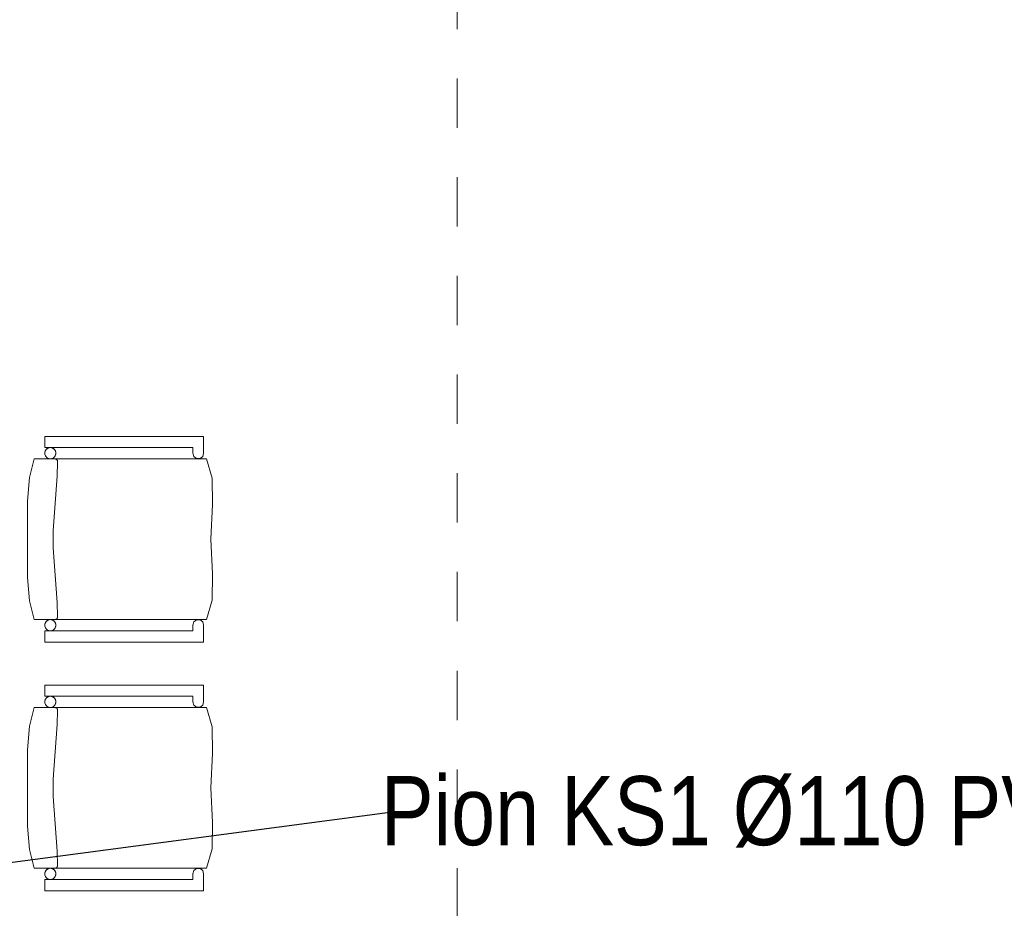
# Model space of a CAD drawing. Header units: millimetres. Extents: x 204754 to 499005, y -178579 to -103222.
# Tile 21 of 178: x 221673 to 224067, y -133991 to -131831. Entities that reach past the tile are written whole.
import ezdxf
from ezdxf import colors
from ezdxf.entities.mleader import LeaderData, LeaderLine
from ezdxf.math import Vec2, Vec3

# ---------------------------------------------------------------- set-up
doc = ezdxf.new("R2010")
doc.units = ezdxf.units.MM
doc.header["$MEASUREMENT"] = 0
doc.linetypes.add('Przerywana', pattern=[240, 120, -120])
doc.layers.get('0').update_dxf_attribs({"color": 252, "lineweight": 5})
for name, color, linetype, lineweight in [('840-G Znaczniki ogólne_Nr_pióra__3', 252, 'Continuous', 5), ('IS_opisy', 7, 'Continuous', 35), ('Nowe_320-W Umeblowanie_Nr_pióra__4', 252, 'Continuous', 5)]:
    doc.layers.add(name, color=color, linetype=linetype, lineweight=lineweight)
doc.styles.add('Opisowy', font='arial.ttf')

# ---------------------------------------------------------------- blocks, each defined once
blk = doc.blocks.new('podkład 20251118')
at = {"layer": '840-G Znaczniki ogólne_Nr_pióra__3', "color": 252, "linetype": 'Przerywana', "lineweight": 5}
blk.add_line((222737, -121893.5), (222737, -143583.5), dxfattribs=at)
at = {"layer": 'Nowe_320-W Umeblowanie_Nr_pióra__4', "color": 252, "linetype": 'Continuous', "lineweight": 5}
for p, q in [((221734.3, -132871.1), (221734.3, -132843.8)), ((221734.3, -132843.8), (222120.6, -132843.8)), ((221734.3, -132871.1), (221734.3, -132843.8)), ((221734.3, -132843.8), (222120.6, -132843.8)), ((222120.6, -132843.8), (222120.6, -132884.7)), ((222120.6, -132843.8), (222120.6, -132884.7)), ((222094.1, -132871.1), (221734.3, -132871.1)), ((222094.1, -132871.1), (221734.3, -132871.1)), ((221734.3, -132884.7), (221734.5, -132882.4)), ((221734.5, -132887.1), (221734.3, -132884.7)), ((221734.5, -132882.4), (221735.1, -132880.1)), ((221735.1, -132889.4), (221734.5, -132887.1)), ((221735.1, -132880.1), (221736.1, -132877.9)), ((221736.1, -132891.5), (221735.1, -132889.4)), ((221736.1, -132877.9), (221737.4, -132876)), ((221737.4, -132876), (221739.1, -132874.3)), ((221739.1, -132874.3), (221741, -132872.9)), ((221741, -132872.9), (221743.1, -132871.9)), ((221743.1, -132871.9), (221745.4, -132871.3)), ((221745.4, -132871.3), (221747.8, -132871.1)), ((221747.8, -132871.1), (221750.1, -132871.3)), ((221750.1, -132871.3), (221752.4, -132871.9)), ((221752.4, -132871.9), (221754.5, -132872.9)), ((221754.5, -132872.9), (221756.4, -132874.3)), ((221756.4, -132874.3), (221758.1, -132876)), ((221758.1, -132876), (221759.4, -132877.9)), ((221759.4, -132877.9), (221760.4, -132880.1)), ((221760.4, -132889.4), (221759.4, -132891.5)), ((221760.4, -132880.1), (221761, -132882.4)), ((221761, -132887.1), (221760.4, -132889.4)), ((221761, -132882.4), (221761.2, -132884.7)), ((221761.2, -132884.7), (221761, -132887.1)), ((222094.1, -132884.7), (222094.1, -132871.1)), ((222094.1, -132884.7), (222094.1, -132871.1)), ((222096.7, -132892.7), (222094.1, -132884.7)), ((222096.7, -132892.7), (222094.1, -132884.7)), ((222120.6, -132884.7), (222118.5, -132892.7)), ((222120.6, -132884.7), (222118.5, -132892.7)), ((221697.2, -132944.1), (221708.5, -132898.4)), ((221697.2, -132944.1), (221708.5, -132898.4)), ((221708.5, -132898.4), (222127.7, -132898.4)), ((221708.5, -132898.4), (222127.7, -132898.4)), ((221737.4, -132893.5), (221736.1, -132891.5)), ((221739.1, -132895.2), (221737.4, -132893.5)), ((221741, -132896.5), (221739.1, -132895.2)), ((221743.1, -132897.5), (221741, -132896.5)), ((221745.4, -132898.2), (221743.1, -132897.5)), ((221747.8, -132898.4), (221745.4, -132898.2)), ((221750.1, -132898.2), (221747.8, -132898.4)), ((221752.4, -132897.5), (221750.1, -132898.2)), ((221754.5, -132896.5), (221752.4, -132897.5)), ((221756.4, -132895.2), (221754.5, -132896.5)), ((221758.1, -132893.5), (221756.4, -132895.2)), ((221759.4, -132891.5), (221758.1, -132893.5)), ((221760.4, -132898.6), (221759.2, -132898.4)), ((221761.6, -132899), (221760.4, -132898.6)), ((221762.7, -132899.7), (221761.6, -132899)), ((221763.7, -132900.5), (221762.7, -132899.7)), ((221764.5, -132901.5), (221763.7, -132900.5)), ((221765.1, -132902.6), (221764.5, -132901.5)), ((221764.8, -132940.2), (221765.7, -132905.6)), ((221765.5, -132903.7), (221765.1, -132902.6)), ((221765.7, -132905), (221765.5, -132903.7)), ((221765.7, -132905.6), (221765.7, -132905)), ((222103.4, -132897.7), (222096.7, -132892.7)), ((222103.4, -132897.7), (222096.7, -132892.7)), ((222111.8, -132897.7), (222103.4, -132897.7)), ((222111.8, -132897.7), (222103.4, -132897.7)), ((222118.5, -132892.7), (222111.8, -132897.7)), ((222118.5, -132892.7), (222111.8, -132897.7)), ((222127.7, -132898.4), (222141.5, -132945.6)), ((222127.7, -132898.4), (222141.5, -132945.6)), ((221692.6, -133001.1), (221697.2, -132944.1)), ((221692.6, -133001.1), (221697.2, -132944.1)), ((221754.9, -133072.5), (221764.8, -132940.2)), ((222141.5, -132945.6), (222141.8, -133009.3)), ((222141.5, -132945.6), (222141.8, -133009.3)), ((221692.6, -133093.8), (221692.6, -133001.1)), ((221692.6, -133093.8), (221692.6, -133001.1)), ((222141.8, -133009.3), (222138, -133093.8)), ((222141.8, -133009.3), (222138, -133093.8)), ((221754.9, -133115.2), (221754.9, -133072.5)), ((221692.6, -133186.6), (221692.6, -133093.8)), ((221692.6, -133186.6), (221692.6, -133093.8)), ((222138, -133093.8), (222141.8, -133178.3)), ((222138, -133093.8), (222141.8, -133178.3)), ((221764.8, -133247.5), (221754.9, -133115.2)), ((222141.8, -133178.3), (222141.5, -133242.1)), ((222141.8, -133178.3), (222141.5, -133242.1)), ((221697.2, -133243.6), (221692.6, -133186.6)), ((221697.2, -133243.6), (221692.6, -133186.6)), ((221708.5, -133289.3), (221697.2, -133243.6)), ((221708.5, -133289.3), (221697.2, -133243.6)), ((221765.7, -133282), (221764.8, -133247.5)), ((222141.5, -133242.1), (222127.7, -133289.3)), ((222141.5, -133242.1), (222127.7, -133289.3)), ((222127.7, -133289.3), (221708.5, -133289.3)), ((222127.7, -133289.3), (221708.5, -133289.3)), ((221734.5, -133300.5), (221735.1, -133298.2)), ((221735.1, -133298.2), (221736.1, -133296.1)), ((221736.1, -133296.1), (221737.4, -133294.1)), ((221737.4, -133294.1), (221739.1, -133292.5)), ((221739.1, -133292.5), (221741, -133291.1)), ((221741, -133291.1), (221743.1, -133290.1)), ((221743.1, -133290.1), (221745.4, -133289.5)), ((221745.4, -133289.5), (221747.8, -133289.3)), ((221747.8, -133289.3), (221750.1, -133289.5)), ((221750.1, -133289.5), (221752.4, -133290.1)), ((221752.4, -133290.1), (221754.5, -133291.1)), ((221754.5, -133291.1), (221756.4, -133292.5)), ((221756.4, -133292.5), (221758.1, -133294.1)), ((221758.1, -133294.1), (221759.4, -133296.1)), ((221759.4, -133296.1), (221760.4, -133298.2)), ((221760.4, -133298.2), (221761, -133300.5)), ((221761.6, -133288.6), (221762.7, -133288)), ((221762.7, -133288), (221763.7, -133287.2)), ((221763.7, -133287.2), (221764.5, -133286.2)), ((221764.5, -133286.2), (221765.1, -133285.1)), ((221765.1, -133285.1), (221765.5, -133283.9)), ((221765.5, -133283.9), (221765.7, -133282.6)), ((221765.7, -133282.6), (221765.7, -133282)), ((222094.1, -133302.9), (222096.7, -133294.9)), ((222094.1, -133302.9), (222096.7, -133294.9)), ((222096.7, -133294.9), (222103.4, -133289.9)), ((222096.7, -133294.9), (222103.4, -133289.9)), ((222103.4, -133289.9), (222111.8, -133289.9)), ((222103.4, -133289.9), (222111.8, -133289.9)), ((222111.8, -133289.9), (222118.5, -133294.9)), ((222111.8, -133289.9), (222118.5, -133294.9)), ((222118.5, -133294.9), (222120.6, -133302.9)), ((222118.5, -133294.9), (222120.6, -133302.9)), ((221734.3, -133302.9), (221734.5, -133300.5)), ((221734.5, -133305.3), (221734.3, -133302.9)), ((221734.3, -133343.8), (221734.3, -133316.5)), ((221734.3, -133316.5), (222094.1, -133316.5)), ((221734.3, -133343.8), (221734.3, -133316.5)), ((221734.3, -133316.5), (222094.1, -133316.5)), ((221735.1, -133307.6), (221734.5, -133305.3)), ((221736.1, -133309.7), (221735.1, -133307.6)), ((221737.4, -133311.7), (221736.1, -133309.7)), ((221739.1, -133313.4), (221737.4, -133311.7)), ((221741, -133314.7), (221739.1, -133313.4)), ((221743.1, -133315.7), (221741, -133314.7)), ((221745.4, -133316.3), (221743.1, -133315.7)), ((221747.8, -133316.5), (221745.4, -133316.3)), ((221750.1, -133316.3), (221747.8, -133316.5)), ((221752.4, -133315.7), (221750.1, -133316.3)), ((221754.5, -133314.7), (221752.4, -133315.7)), ((221756.4, -133313.4), (221754.5, -133314.7)), ((221758.1, -133311.7), (221756.4, -133313.4)), ((221759.4, -133309.7), (221758.1, -133311.7)), ((221760.4, -133307.6), (221759.4, -133309.7)), ((221761, -133305.3), (221760.4, -133307.6)), ((221761, -133300.5), (221761.2, -133302.9)), ((221761.2, -133302.9), (221761, -133305.3)), ((222094.1, -133316.5), (222094.1, -133302.9)), ((222094.1, -133316.5), (222094.1, -133302.9)), ((222120.6, -133302.9), (222120.6, -133343.8)), ((222120.6, -133302.9), (222120.6, -133343.8)), ((222120.6, -133343.8), (221734.3, -133343.8)), ((222120.6, -133343.8), (221734.3, -133343.8)), ((221734.3, -133475.6), (221734.3, -133448.3)), ((221734.3, -133448.3), (222120.6, -133448.3)), ((221734.3, -133475.6), (221734.3, -133448.3)), ((221734.3, -133448.3), (222120.6, -133448.3)), ((222120.6, -133448.3), (222120.6, -133489.2)), ((222120.6, -133448.3), (222120.6, -133489.2)), ((222094.1, -133475.6), (221734.3, -133475.6)), ((222094.1, -133475.6), (221734.3, -133475.6)), ((221734.3, -133489.2), (221734.5, -133486.9)), ((221734.5, -133491.6), (221734.3, -133489.2)), ((221734.5, -133486.9), (221735.1, -133484.6)), ((221735.1, -133484.6), (221736.1, -133482.4)), ((221736.1, -133482.4), (221737.4, -133480.5)), ((221737.4, -133480.5), (221739.1, -133478.8)), ((221739.1, -133478.8), (221741, -133477.4)), ((221741, -133477.4), (221743.1, -133476.4)), ((221743.1, -133476.4), (221745.4, -133475.8)), ((221745.4, -133475.8), (221747.8, -133475.6)), ((221747.8, -133475.6), (221750.1, -133475.8)), ((221750.1, -133475.8), (221752.4, -133476.4)), ((221752.4, -133476.4), (221754.5, -133477.4)), ((221754.5, -133477.4), (221756.4, -133478.8)), ((221756.4, -133478.8), (221758.1, -133480.5)), ((221758.1, -133480.5), (221759.4, -133482.4)), ((221759.4, -133482.4), (221760.4, -133484.6)), ((221760.4, -133484.6), (221761, -133486.9)), ((221761, -133486.9), (221761.2, -133489.2)), ((221761.2, -133489.2), (221761, -133491.6)), ((222094.1, -133489.2), (222094.1, -133475.6)), ((222094.1, -133489.2), (222094.1, -133475.6)), ((222096.7, -133497.3), (222094.1, -133489.2)), ((222096.7, -133497.3), (222094.1, -133489.2)), ((222120.6, -133489.2), (222118.5, -133497.3)), ((222120.6, -133489.2), (222118.5, -133497.3)), ((221697.2, -133548.6), (221708.5, -133502.9)), ((221697.2, -133548.6), (221708.5, -133502.9)), ((221708.5, -133502.9), (222127.7, -133502.9)), ((221708.5, -133502.9), (222127.7, -133502.9)), ((221735.1, -133493.9), (221734.5, -133491.6)), ((221736.1, -133496.1), (221735.1, -133493.9)), ((221737.4, -133498), (221736.1, -133496.1)), ((221739.1, -133499.7), (221737.4, -133498)), ((221741, -133501.1), (221739.1, -133499.7)), ((221743.1, -133502.1), (221741, -133501.1)), ((221745.4, -133502.7), (221743.1, -133502.1)), ((221747.8, -133502.9), (221745.4, -133502.7)), ((221750.1, -133502.7), (221747.8, -133502.9)), ((221752.4, -133502.1), (221750.1, -133502.7)), ((221754.5, -133501.1), (221752.4, -133502.1)), ((221756.4, -133499.7), (221754.5, -133501.1)), ((221758.1, -133498), (221756.4, -133499.7)), ((221759.4, -133496.1), (221758.1, -133498)), ((221760.4, -133503.1), (221759.2, -133502.9)), ((221760.4, -133493.9), (221759.4, -133496.1)), ((221761, -133491.6), (221760.4, -133493.9)), ((221761.6, -133503.5), (221760.4, -133503.1)), ((221762.7, -133504.2), (221761.6, -133503.5)), ((221763.7, -133505), (221762.7, -133504.2)), ((221764.5, -133506), (221763.7, -133505)), ((221765.1, -133507.1), (221764.5, -133506)), ((221764.8, -133544.7), (221765.7, -133510.2)), ((221765.5, -133508.3), (221765.1, -133507.1)), ((221765.7, -133509.5), (221765.5, -133508.3)), ((221765.7, -133510.2), (221765.7, -133509.5)), ((222103.4, -133502.2), (222096.7, -133497.3)), ((222103.4, -133502.2), (222096.7, -133497.3)), ((222111.8, -133502.2), (222103.4, -133502.2)), ((222111.8, -133502.2), (222103.4, -133502.2)), ((222118.5, -133497.3), (222111.8, -133502.2)), ((222118.5, -133497.3), (222111.8, -133502.2)), ((222127.7, -133502.9), (222141.5, -133550.1)), ((222127.7, -133502.9), (222141.5, -133550.1)), ((221692.6, -133605.6), (221697.2, -133548.6)), ((221692.6, -133605.6), (221697.2, -133548.6)), ((221754.9, -133677), (221764.8, -133544.7)), ((222141.5, -133550.1), (222141.8, -133613.8)), ((222141.5, -133550.1), (222141.8, -133613.8)), ((221692.6, -133698.3), (221692.6, -133605.6)), ((221692.6, -133698.3), (221692.6, -133605.6)), ((222141.8, -133613.8), (222138, -133698.3)), ((222141.8, -133613.8), (222138, -133698.3)), ((221754.9, -133719.7), (221754.9, -133677)), ((221692.6, -133791.1), (221692.6, -133698.3)), ((221692.6, -133791.1), (221692.6, -133698.3)), ((222138, -133698.3), (222141.8, -133782.9)), ((222138, -133698.3), (222141.8, -133782.9)), ((221764.8, -133852), (221754.9, -133719.7)), ((221697.2, -133848.1), (221692.6, -133791.1)), ((221697.2, -133848.1), (221692.6, -133791.1)), ((222141.8, -133782.9), (222141.5, -133846.6)), ((222141.8, -133782.9), (222141.5, -133846.6)), ((221708.5, -133893.8), (221697.2, -133848.1)), ((221708.5, -133893.8), (221697.2, -133848.1)), ((222141.5, -133846.6), (222127.7, -133893.8)), ((222141.5, -133846.6), (222127.7, -133893.8)), ((221765.7, -133886.5), (221764.8, -133852)), ((222127.7, -133893.8), (221708.5, -133893.8)), ((222127.7, -133893.8), (221708.5, -133893.8)), ((221739.1, -133897), (221741, -133895.6)), ((221741, -133895.6), (221743.1, -133894.6)), ((221743.1, -133894.6), (221745.4, -133894)), ((221745.4, -133894), (221747.8, -133893.8)), ((221747.8, -133893.8), (221750.1, -133894)), ((221750.1, -133894), (221752.4, -133894.6)), ((221752.4, -133894.6), (221754.5, -133895.6)), ((221754.5, -133895.6), (221756.4, -133897)), ((221761.6, -133893.1), (221762.7, -133892.5)), ((221762.7, -133892.5), (221763.7, -133891.7)), ((221763.7, -133891.7), (221764.5, -133890.7)), ((221764.5, -133890.7), (221765.1, -133889.6)), ((221765.1, -133889.6), (221765.5, -133888.4)), ((221765.5, -133888.4), (221765.7, -133887.2)), ((221765.7, -133887.2), (221765.7, -133886.5)), ((222096.7, -133899.4), (222103.4, -133894.5)), ((222096.7, -133899.4), (222103.4, -133894.5)), ((222103.4, -133894.5), (222111.8, -133894.5)), ((222103.4, -133894.5), (222111.8, -133894.5)), ((222111.8, -133894.5), (222118.5, -133899.4)), ((222111.8, -133894.5), (222118.5, -133899.4)), ((221734.3, -133907.4), (221734.5, -133905.1)), ((221734.5, -133909.8), (221734.3, -133907.4)), ((221734.5, -133905.1), (221735.1, -133902.8)), ((221735.1, -133912.1), (221734.5, -133909.8)), ((221735.1, -133902.8), (221736.1, -133900.6)), ((221736.1, -133914.2), (221735.1, -133912.1)), ((221736.1, -133900.6), (221737.4, -133898.7)), ((221737.4, -133916.2), (221736.1, -133914.2)), ((221737.4, -133898.7), (221739.1, -133897)), ((221739.1, -133917.9), (221737.4, -133916.2)), ((221741, -133919.2), (221739.1, -133917.9)), ((221743.1, -133920.2), (221741, -133919.2)), ((221745.4, -133920.9), (221743.1, -133920.2)), ((221752.4, -133920.2), (221750.1, -133920.9)), ((221754.5, -133919.2), (221752.4, -133920.2)), ((221756.4, -133917.9), (221754.5, -133919.2)), ((221756.4, -133897), (221758.1, -133898.7)), ((221758.1, -133916.2), (221756.4, -133917.9)), ((221758.1, -133898.7), (221759.4, -133900.6)), ((221759.4, -133914.2), (221758.1, -133916.2)), ((221759.4, -133900.6), (221760.4, -133902.8)), ((221760.4, -133912.1), (221759.4, -133914.2)), ((221760.4, -133902.8), (221761, -133905.1)), ((221761, -133909.8), (221760.4, -133912.1)), ((221761, -133905.1), (221761.2, -133907.4)), ((221761.2, -133907.4), (221761, -133909.8)), ((222094.1, -133907.4), (222096.7, -133899.4)), ((222094.1, -133907.4), (222096.7, -133899.4)), ((222094.1, -133921.1), (222094.1, -133907.4)), ((222094.1, -133921.1), (222094.1, -133907.4)), ((222118.5, -133899.4), (222120.6, -133907.4)), ((222118.5, -133899.4), (222120.6, -133907.4)), ((222120.6, -133907.4), (222120.6, -133948.3)), ((222120.6, -133907.4), (222120.6, -133948.3)), ((221734.3, -133948.3), (221734.3, -133921.1)), ((221734.3, -133921.1), (222094.1, -133921.1)), ((221734.3, -133948.3), (221734.3, -133921.1)), ((221734.3, -133921.1), (222094.1, -133921.1)), ((221747.8, -133921.1), (221745.4, -133920.9)), ((221750.1, -133920.9), (221747.8, -133921.1)), ((222120.6, -133948.3), (221734.3, -133948.3)), ((222120.6, -133948.3), (221734.3, -133948.3))]:
    blk.add_line(p, q, dxfattribs=at)
at = {"layer": 'Nowe_320-W Umeblowanie_Nr_pióra__4', "color": 252, "linetype": 'Continuous', "lineweight": 5, "extrusion": (0, 0, -1)}
for centre, start_param, end_param in [((221747.8, -132884.7), -1.570796, 1.570796), ((221747.8, -132884.7), 1.570796, 4.712389), ((221747.8, -133302.9), -1.570796, 1.570796), ((221747.8, -133302.9), 1.570796, 4.712389), ((221747.8, -133489.2), -1.570796, 1.570796), ((221747.8, -133489.2), 1.570796, 4.712389), ((221747.8, -133907.4), -1.570796, 1.570796), ((221747.8, -133907.4), 1.570796, 4.712389)]:
    blk.add_ellipse(centre, major_axis=(0, 13.6), ratio=0.989604, start_param=start_param, end_param=end_param, dxfattribs=at)
blk = doc.blocks.new('_None')

msp = doc.modelspace()

# ---------------------------------------------------------------- block references
msp.add_blockref('podkład 20251118', (0, 0))

# ---------------------------------------------------------------- leaders
at = {"layer": 'IS_opisy', "lineweight": 25}
ml = msp.add_multileader_mtext('Standard', dxfattribs=at)
ml.set_content('{\\fArial Narrow|b0|i0|c0|p34;P\\fArial Narrow|b0|i0|c238|p34;ion KS1 %%C110 PVC }', color=256, style='Opisowy')
ml.set_leader_properties()
ml.set_arrow_properties(name='NONE')
ml.build(insert=Vec2(0, 0))
ml.multileader.update_dxf_attribs({"dogleg_length": 0.1, "arrow_head_size": 8.61})
ctx = ml.context
ctx.base_point, ctx.char_height, ctx.arrow_head_size, ctx.landing_gap_size, ctx.plane_origin, ctx.plane_x_axis, ctx.plane_y_axis = Vec3(222572.9, -133757.2), 168, 8.61, 0.861, Vec3(216388.6, -135459.9), Vec3(1, -0.000005), Vec3(0.000005, 1)
ctx.text_align_type = 2
notes = []
notes.append((ctx, [(1, (1, 1, 0), (222572.8, -133757.2), (1, -0.000005), 0.1, [(0, [(220862.8, -133984)], 256, [])])]))
ctx.mtext.insert, ctx.mtext.text_direction, ctx.mtext.rotation, ctx.mtext.width, ctx.mtext.alignment, ctx.mtext.flow_direction = Vec3(224326.9, -133669.8), Vec3(1, -0.000005), 6.283181, 2253.53, 3, 5
for ctx, leaders in notes:
    for number, flags, end, landing, length, lines in leaders:
        leader = LeaderData()
        leader.index, (leader.has_last_leader_line, leader.has_dogleg_vector, leader.attachment_direction) = number, flags
        leader.last_leader_point, leader.dogleg_vector, leader.dogleg_length = Vec3(end), Vec3(landing), length
        for number, points, colour, breaks in lines:
            line = LeaderLine()
            line.index, line.vertices, line.color, line.breaks = number, Vec3.list(points), colors.encode_raw_color(colour), breaks
            leader.lines.append(line)
        ctx.leaders.append(leader)

doc.saveas('drawing.dxf')
